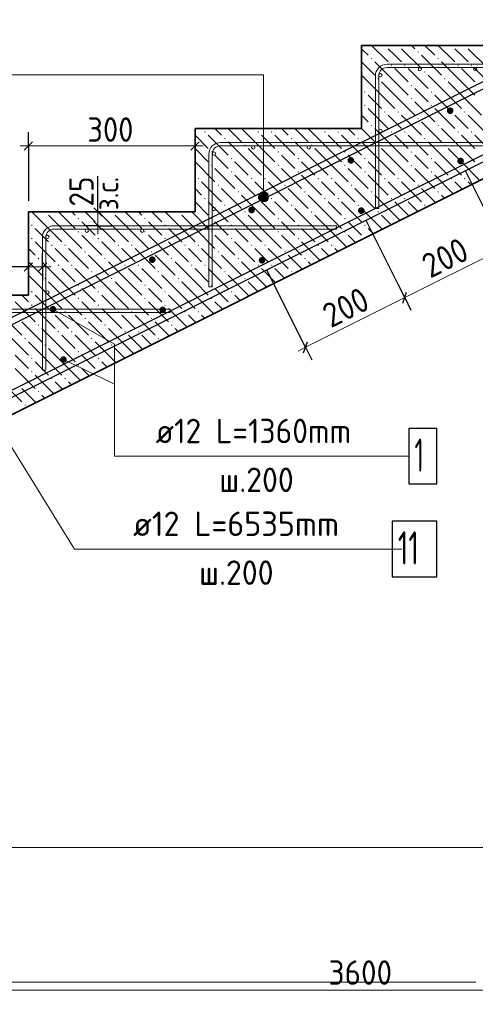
# Model space of a CAD drawing. Header units: millimetres. Extents: x 0 to 21000, y -5 to 14850.
# Tile 10 of 24: x 9446 to 11498, y 7050 to 11484. Entities that reach past the tile are written whole.
import ezdxf

# ---------------------------------------------------------------- set-up
doc = ezdxf.new("R2010")
doc.units = ezdxf.units.MM
for name, color, linetype, lineweight in [('Standard', 7, 'Continuous', 25), ('Армирование стержнями_ общее', 7, 'Continuous', 25), ('Обрамление проемов стержнями', 7, 'Continuous', 25), ('Позиционная метка линия выноска', 7, 'Continuous', 13), ('Размерная линия_ общее', 7, 'Continuous', 13), ('Фоновоя арматура Х1', 7, 'Continuous', 25)]:
    doc.layers.add(name, color=color, linetype=linetype, lineweight=lineweight)
doc.layers.add('ЖБ Лестница', color=7, linetype='Continuous', lineweight=25, true_color=0xe0e0ff)
doc.layers.add('Размерная выноска', color=7, linetype='Continuous')
doc.styles.add('ISOCPEUR', font='txt')

msp = doc.modelspace()

# ---------------------------------------------------------------- hatches: boundary and pattern name
at = {"layer": 'ЖБ Лестница', "linetype": 'Continuous', "lineweight": 18, "transparency": 33554687}
for points in [[(11086.9, 11368.5), (11093.4, 11368.5), (11090.1, 11365.2)], [(11146.9, 11368.5), (11153.4, 11368.5), (11150.1, 11365.2)], [(11386.9, 11368.5), (11393.4, 11368.5), (11390.1, 11365.2)], [(11446.9, 11368.5), (11453.4, 11368.5), (11450.1, 11365.2)], [(11026.9, 11308.5), (11030.1, 11311.7), (11033.4, 11308.5), (11030.1, 11305.2)], [(11236.9, 11338.5), (11240.1, 11341.7), (11243.4, 11338.5), (11240.1, 11335.2)], [(11326.9, 11308.5), (11330.1, 11311.7), (11333.4, 11308.5), (11330.1, 11305.2)], [(11116.9, 11278.5), (11120.1, 11281.7), (11123.4, 11278.5), (11120.1, 11275.2)], [(11176.9, 11278.5), (11180.1, 11281.7), (11183.4, 11278.5), (11180.1, 11275.2)], [(11416.9, 11278.5), (11420.1, 11281.7), (11423.4, 11278.5), (11420.1, 11275.2)], [(11476.9, 11278.5), (11480.1, 11281.7), (11483.4, 11278.5), (11480.1, 11275.2)], [(11056.9, 11218.5), (11060.1, 11221.7), (11063.4, 11218.5), (11060.1, 11215.2)], [(11266.9, 11248.5), (11270.1, 11251.7), (11273.4, 11248.5), (11270.1, 11245.2)], [(11356.9, 11218.5), (11360.1, 11221.7), (11363.4, 11218.5), (11360.1, 11215.2)], [(11206.9, 11188.5), (11210.1, 11191.7), (11213.4, 11188.5), (11210.1, 11185.2)], [(10996.9, 11158.5), (11000.1, 11161.7), (11003.4, 11158.5), (11000.1, 11155.2)], [(11206.9, 11128.5), (11210.1, 11131.7), (11213.4, 11128.5), (11210.1, 11125.2)], [(11296.9, 11158.5), (11300.1, 11161.7), (11303.4, 11158.5), (11300.1, 11155.2)], [(10996.9, 11098.5), (11000.1, 11101.7), (11003.4, 11098.5), (11000.1, 11095.2)], [(11296.9, 11098.5), (11300.1, 11101.7), (11303.4, 11098.5), (11300.1, 11095.2)], [(11086.9, 11068.5), (11090.1, 11071.7), (11093.4, 11068.5), (11090.1, 11065.2)], [(11146.9, 11068.5), (11150.1, 11071.7), (11153.4, 11068.5), (11150.1, 11065.2)], [(11236.9, 11038.5), (11240.1, 11041.7), (11243.4, 11038.5), (11240.1, 11035.2)], [(11386.9, 11068.5), (11390.1, 11071.7), (11393.4, 11068.5), (11390.1, 11065.2)], [(11446.9, 11068.5), (11450.1, 11071.7), (11453.4, 11068.5), (11450.1, 11065.2)], [(11026.9, 11008.5), (11030.1, 11011.7), (11033.4, 11008.5), (11030.1, 11005.2)], [(11326.9, 11008.5), (11330.1, 11011.7), (11333.4, 11008.5), (11330.1, 11005.2)], [(10276.9, 10978.5), (10280.1, 10981.7), (10283.4, 10978.5), (10280.1, 10975.2)], [(10516.9, 10978.5), (10520.1, 10981.7), (10523.4, 10978.5), (10520.1, 10975.2)], [(10576.9, 10978.5), (10580.1, 10981.7), (10583.4, 10978.5), (10580.1, 10975.2)], [(10816.9, 10978.5), (10820.1, 10981.7), (10823.4, 10978.5), (10820.1, 10975.2)], [(10876.9, 10978.5), (10880.1, 10981.7), (10883.4, 10978.5), (10880.1, 10975.2)], [(11116.9, 10978.5), (11120.1, 10981.7), (11123.4, 10978.5), (11120.1, 10975.2)], [(11176.9, 10978.5), (11180.1, 10981.7), (11183.4, 10978.5), (11180.1, 10975.2)], [(11416.9, 10978.5), (11420.1, 10981.7), (11423.4, 10978.5), (11420.1, 10975.2)], [(11476.9, 10978.5), (11480.1, 10981.7), (11483.4, 10978.5), (11480.1, 10975.2)], [(10366.9, 10948.5), (10370.1, 10951.7), (10373.4, 10948.5), (10370.1, 10945.2)], [(10456.9, 10918.5), (10460.1, 10921.7), (10463.4, 10918.5), (10460.1, 10915.2)], [(10666.9, 10948.5), (10670.1, 10951.7), (10673.4, 10948.5), (10670.1, 10945.2)], [(10756.9, 10918.5), (10760.1, 10921.7), (10763.4, 10918.5), (10760.1, 10915.2)], [(10966.9, 10948.5), (10970.1, 10951.7), (10973.4, 10948.5), (10970.1, 10945.2)], [(11056.9, 10918.5), (11060.1, 10921.7), (11063.4, 10918.5), (11060.1, 10915.2)], [(11266.9, 10948.5), (11270.1, 10951.7), (11273.4, 10948.5), (11270.1, 10945.2)], [(11356.9, 10918.5), (11360.1, 10921.7), (11363.4, 10918.5), (11360.1, 10915.2)], [(10306.9, 10888.5), (10310.1, 10891.7), (10313.4, 10888.5), (10310.1, 10885.2)], [(10606.9, 10888.5), (10610.1, 10891.7), (10613.4, 10888.5), (10610.1, 10885.2)], [(10906.9, 10888.5), (10910.1, 10891.7), (10913.4, 10888.5), (10910.1, 10885.2)], [(11206.9, 10888.5), (11210.1, 10891.7), (11213.4, 10888.5), (11210.1, 10885.2)], [(10306.9, 10828.5), (10310.1, 10831.7), (10313.4, 10828.5), (10310.1, 10825.2)], [(10396.9, 10858.5), (10400.1, 10861.7), (10403.4, 10858.5), (10400.1, 10855.2)], [(10606.9, 10828.5), (10610.1, 10831.7), (10613.4, 10828.5), (10610.1, 10825.2)], [(10696.9, 10858.5), (10700.1, 10861.7), (10703.4, 10858.5), (10700.1, 10855.2)], [(10906.9, 10828.5), (10910.1, 10831.7), (10913.4, 10828.5), (10910.1, 10825.2)], [(10996.9, 10858.5), (11000.1, 10861.7), (11003.4, 10858.5), (11000.1, 10855.2)], [(11206.9, 10828.5), (11210.1, 10831.7), (11213.4, 10828.5), (11210.1, 10825.2)], [(11296.9, 10858.5), (11300.1, 10861.7), (11303.4, 10858.5), (11300.1, 10855.2)], [(10396.9, 10798.5), (10400.1, 10801.7), (10403.4, 10798.5), (10400.1, 10795.2)], [(10696.9, 10798.5), (10700.1, 10801.7), (10703.4, 10798.5), (10700.1, 10795.2)], [(10996.9, 10798.5), (11000.1, 10801.7), (11003.4, 10798.5), (11000.1, 10795.2)], [(11296.9, 10798.5), (11300.1, 10801.7), (11303.4, 10798.5), (11300.1, 10795.2)], [(10246.9, 10768.5), (10250.1, 10771.7), (10253.4, 10768.5), (10250.1, 10765.2)], [(10336.9, 10738.5), (10340.1, 10741.7), (10343.4, 10738.5), (10340.1, 10735.2)], [(10486.9, 10768.5), (10490.1, 10771.7), (10493.4, 10768.5), (10490.1, 10765.2)], [(10546.9, 10768.5), (10550.1, 10771.7), (10553.4, 10768.5), (10550.1, 10765.2)], [(10636.9, 10738.5), (10640.1, 10741.7), (10643.4, 10738.5), (10640.1, 10735.2)], [(10786.9, 10768.5), (10790.1, 10771.7), (10793.4, 10768.5), (10790.1, 10765.2)], [(10846.9, 10768.5), (10850.1, 10771.7), (10853.4, 10768.5), (10850.1, 10765.2)], [(10936.9, 10738.5), (10940.1, 10741.7), (10943.4, 10738.5), (10940.1, 10735.2)], [(11086.9, 10768.5), (11090.1, 10771.7), (11093.4, 10768.5), (11090.1, 10765.2)], [(11146.9, 10768.5), (11150.1, 10771.7), (11153.4, 10768.5), (11150.1, 10765.2)], [(11236.9, 10738.5), (11240.1, 10741.7), (11243.4, 10738.5), (11240.1, 10735.2)], [(11386.9, 10768.5), (11390.1, 10771.7), (11393.4, 10768.5), (11390.1, 10765.2)], [(11446.9, 10768.5), (11450.1, 10771.7), (11453.4, 10768.5), (11450.1, 10765.2)], [(10426.9, 10708.5), (10430.1, 10711.7), (10433.4, 10708.5), (10430.1, 10705.2)], [(10726.9, 10708.5), (10730.1, 10711.7), (10733.4, 10708.5), (10730.1, 10705.2)], [(11026.9, 10708.5), (11030.1, 10711.7), (11033.4, 10708.5), (11030.1, 10705.2)], [(11326.9, 10708.5), (11330.1, 10711.7), (11333.4, 10708.5), (11330.1, 10705.2)], [(10276.9, 10678.5), (10280.1, 10681.7), (10283.4, 10678.5), (10280.1, 10675.2)], [(10366.9, 10648.5), (10370.1, 10651.7), (10373.4, 10648.5), (10370.1, 10645.2)], [(10516.9, 10678.5), (10520.1, 10681.7), (10523.4, 10678.5), (10520.1, 10675.2)], [(10576.9, 10678.5), (10580.1, 10681.7), (10583.4, 10678.5), (10580.1, 10675.2)], [(10666.9, 10648.5), (10670.1, 10651.7), (10673.4, 10648.5), (10670.1, 10645.2)], [(10816.9, 10678.5), (10820.1, 10681.7), (10823.4, 10678.5), (10820.1, 10675.2)], [(10876.9, 10678.5), (10880.1, 10681.7), (10883.4, 10678.5), (10880.1, 10675.2)], [(10966.9, 10648.5), (10970.1, 10651.7), (10973.4, 10648.5), (10970.1, 10645.2)], [(11116.9, 10678.5), (11120.1, 10681.7), (11123.4, 10678.5), (11120.1, 10675.2)], [(11176.9, 10678.5), (11180.1, 10681.7), (11183.4, 10678.5), (11180.1, 10675.2)], [(11266.9, 10648.5), (11270.1, 10651.7), (11273.4, 10648.5), (11270.1, 10645.2)], [(9556.9, 10618.5), (9563.4, 10618.5), (9560.1, 10615.2)], [(9856.9, 10618.5), (9863.4, 10618.5), (9860.1, 10615.2)], [(10156.9, 10618.5), (10163.4, 10618.5), (10160.1, 10615.2)], [(10456.9, 10618.5), (10460.1, 10621.7), (10463.4, 10618.5), (10460.1, 10615.2)], [(10756.9, 10618.5), (10760.1, 10621.7), (10763.4, 10618.5), (10760.1, 10615.2)], [(11056.9, 10618.5), (11060.1, 10621.7), (11063.4, 10618.5), (11060.1, 10615.2)], [(9496.9, 10558.5), (9500.1, 10561.7), (9503.4, 10558.5), (9500.1, 10555.2)], [(9706.9, 10588.5), (9710.1, 10591.7), (9713.4, 10588.5), (9710.1, 10585.2)], [(9796.9, 10558.5), (9800.1, 10561.7), (9803.4, 10558.5), (9800.1, 10555.2)], [(10006.9, 10588.5), (10010.1, 10591.7), (10013.4, 10588.5), (10010.1, 10585.2)], [(10096.9, 10558.5), (10100.1, 10561.7), (10103.4, 10558.5), (10100.1, 10555.2)], [(10306.9, 10588.5), (10310.1, 10591.7), (10313.4, 10588.5), (10310.1, 10585.2)], [(10396.9, 10558.5), (10400.1, 10561.7), (10403.4, 10558.5), (10400.1, 10555.2)], [(10606.9, 10588.5), (10610.1, 10591.7), (10613.4, 10588.5), (10610.1, 10585.2)], [(10696.9, 10558.5), (10700.1, 10561.7), (10703.4, 10558.5), (10700.1, 10555.2)], [(10906.9, 10588.5), (10910.1, 10591.7), (10913.4, 10588.5), (10910.1, 10585.2)], [(10996.9, 10558.5), (11000.1, 10561.7), (11003.4, 10558.5), (11000.1, 10555.2)], [(9706.9, 10528.5), (9710.1, 10531.7), (9713.4, 10528.5), (9710.1, 10525.2)], [(10006.9, 10528.5), (10010.1, 10531.7), (10013.4, 10528.5), (10010.1, 10525.2)], [(10306.9, 10528.5), (10310.1, 10531.7), (10313.4, 10528.5), (10310.1, 10525.2)], [(10606.9, 10528.5), (10610.1, 10531.7), (10613.4, 10528.5), (10610.1, 10525.2)], [(10906.9, 10528.5), (10910.1, 10531.7), (10913.4, 10528.5), (10910.1, 10525.2)], [(9496.9, 10498.5), (9500.1, 10501.7), (9503.4, 10498.5), (9500.1, 10495.2)], [(9586.9, 10468.5), (9590.1, 10471.7), (9593.4, 10468.5), (9590.1, 10465.2)], [(9646.9, 10468.5), (9650.1, 10471.7), (9653.4, 10468.5), (9650.1, 10465.2)], [(9796.9, 10498.5), (9800.1, 10501.7), (9803.4, 10498.5), (9800.1, 10495.2)], [(9886.9, 10468.5), (9890.1, 10471.7), (9893.4, 10468.5), (9890.1, 10465.2)], [(9946.9, 10468.5), (9950.1, 10471.7), (9953.4, 10468.5), (9950.1, 10465.2)], [(10096.9, 10498.5), (10100.1, 10501.7), (10103.4, 10498.5), (10100.1, 10495.2)], [(10186.9, 10468.5), (10190.1, 10471.7), (10193.4, 10468.5), (10190.1, 10465.2)], [(10246.9, 10468.5), (10250.1, 10471.7), (10253.4, 10468.5), (10250.1, 10465.2)], [(10396.9, 10498.5), (10400.1, 10501.7), (10403.4, 10498.5), (10400.1, 10495.2)], [(10486.9, 10468.5), (10490.1, 10471.7), (10493.4, 10468.5), (10490.1, 10465.2)], [(10546.9, 10468.5), (10550.1, 10471.7), (10553.4, 10468.5), (10550.1, 10465.2)], [(10696.9, 10498.5), (10700.1, 10501.7), (10703.4, 10498.5), (10700.1, 10495.2)], [(10786.9, 10468.5), (10790.1, 10471.7), (10793.4, 10468.5), (10790.1, 10465.2)], [(10846.9, 10468.5), (10850.1, 10471.7), (10853.4, 10468.5), (10850.1, 10465.2)], [(10998.6, 10500.2), (11000.1, 10501.7), (11000.6, 10501.2)], [(9736.9, 10438.5), (9740.1, 10441.7), (9743.4, 10438.5), (9740.1, 10435.2)], [(10036.9, 10438.5), (10040.1, 10441.7), (10043.4, 10438.5), (10040.1, 10435.2)], [(10336.9, 10438.5), (10340.1, 10441.7), (10343.4, 10438.5), (10340.1, 10435.2)], [(10636.9, 10438.5), (10640.1, 10441.7), (10643.4, 10438.5), (10640.1, 10435.2)], [(9526.9, 10408.5), (9530.1, 10411.7), (9533.4, 10408.5), (9530.1, 10405.2)], [(9616.9, 10378.5), (9620.1, 10381.7), (9623.4, 10378.5), (9620.1, 10375.2)], [(9676.9, 10378.5), (9680.1, 10381.7), (9683.4, 10378.5), (9680.1, 10375.2)], [(9826.9, 10408.5), (9830.1, 10411.7), (9833.4, 10408.5), (9830.1, 10405.2)], [(9916.9, 10378.5), (9920.1, 10381.7), (9923.4, 10378.5), (9920.1, 10375.2)], [(9976.9, 10378.5), (9980.1, 10381.7), (9983.4, 10378.5), (9980.1, 10375.2)], [(10126.9, 10408.5), (10130.1, 10411.7), (10133.4, 10408.5), (10130.1, 10405.2)], [(10216.9, 10378.5), (10220.1, 10381.7), (10223.4, 10378.5), (10220.1, 10375.2)], [(10276.9, 10378.5), (10280.1, 10381.7), (10283.4, 10378.5), (10280.1, 10375.2)], [(10426.9, 10408.5), (10430.1, 10411.7), (10433.4, 10408.5), (10430.1, 10405.2)], [(10516.9, 10378.5), (10520.1, 10381.7), (10523.4, 10378.5), (10520.1, 10375.2)], [(10576.9, 10378.5), (10580.1, 10381.7), (10583.4, 10378.5), (10580.1, 10375.2)], [(10726.9, 10408.5), (10730.1, 10411.7), (10733.4, 10408.5), (10730.1, 10405.2)], [(9766.9, 10348.5), (9770.1, 10351.7), (9773.4, 10348.5), (9770.1, 10345.2)], [(10066.9, 10348.5), (10070.1, 10351.7), (10073.4, 10348.5), (10070.1, 10345.2)], [(10366.9, 10348.5), (10370.1, 10351.7), (10373.4, 10348.5), (10370.1, 10345.2)], [(10666.9, 10348.5), (10670.1, 10351.7), (10673.4, 10348.5), (10670.1, 10345.2)], [(9556.9, 10318.5), (9560.1, 10321.7), (9563.4, 10318.5), (9560.1, 10315.2)], [(9706.9, 10288.5), (9710.1, 10291.7), (9713.4, 10288.5), (9710.1, 10285.2)], [(9856.9, 10318.5), (9860.1, 10321.7), (9863.4, 10318.5), (9860.1, 10315.2)], [(10006.9, 10288.5), (10010.1, 10291.7), (10013.4, 10288.5), (10010.1, 10285.2)], [(10156.9, 10318.5), (10160.1, 10321.7), (10163.4, 10318.5), (10160.1, 10315.2)], [(10306.9, 10288.5), (10310.1, 10291.7), (10313.4, 10288.5), (10310.1, 10285.2)], [(10456.9, 10318.5), (10460.1, 10321.7), (10463.4, 10318.5), (10460.1, 10315.2)], [(9496.9, 10258.5), (9500.1, 10261.7), (9503.4, 10258.5), (9500.1, 10255.2)], [(9796.9, 10258.5), (9800.1, 10261.7), (9803.4, 10258.5), (9800.1, 10255.2)], [(10096.9, 10258.5), (10100.1, 10261.7), (10103.4, 10258.5), (10100.1, 10255.2)], [(10396.9, 10258.5), (10400.1, 10261.7), (10403.4, 10258.5), (10400.1, 10255.2)], [(9496.9, 10198.5), (9500.1, 10201.7), (9503.4, 10198.5), (9500.1, 10195.2)], [(9706.9, 10228.5), (9710.1, 10231.7), (9713.4, 10228.5), (9710.1, 10225.2)], [(9796.9, 10198.5), (9800.1, 10201.7), (9803.4, 10198.5), (9800.1, 10195.2)], [(10006.9, 10228.5), (10010.1, 10231.7), (10013.4, 10228.5), (10010.1, 10225.2)], [(10096.9, 10198.5), (10100.1, 10201.7), (10103.4, 10198.5), (10100.1, 10195.2)], [(10306.9, 10228.5), (10310.1, 10231.7), (10313.4, 10228.5), (10310.1, 10225.2)], [(10398.6, 10200.2), (10400.1, 10201.7), (10400.6, 10201.2)], [(9586.9, 10168.5), (9590.1, 10171.7), (9593.4, 10168.5), (9590.1, 10165.2)], [(9646.9, 10168.5), (9650.1, 10171.7), (9653.4, 10168.5), (9650.1, 10165.2)], [(9886.9, 10168.5), (9890.1, 10171.7), (9893.4, 10168.5), (9890.1, 10165.2)], [(9946.9, 10168.5), (9950.1, 10171.7), (9953.4, 10168.5), (9950.1, 10165.2)], [(10186.9, 10168.5), (10190.1, 10171.7), (10193.4, 10168.5), (10190.1, 10165.2)], [(10246.9, 10168.5), (10250.1, 10171.7), (10253.4, 10168.5), (10250.1, 10165.2)], [(9526.9, 10108.5), (9530.1, 10111.7), (9533.4, 10108.5), (9530.1, 10105.2)], [(9736.9, 10138.5), (9740.1, 10141.7), (9743.4, 10138.5), (9740.1, 10135.2)], [(9826.9, 10108.5), (9830.1, 10111.7), (9833.4, 10108.5), (9830.1, 10105.2)], [(10036.9, 10138.5), (10040.1, 10141.7), (10043.4, 10138.5), (10040.1, 10135.2)], [(10126.9, 10108.5), (10130.1, 10111.7), (10133.4, 10108.5), (10130.1, 10105.2)], [(9616.9, 10078.5), (9620.1, 10081.7), (9623.4, 10078.5), (9620.1, 10075.2)], [(9676.9, 10078.5), (9680.1, 10081.7), (9683.4, 10078.5), (9680.1, 10075.2)], [(9916.9, 10078.5), (9920.1, 10081.7), (9923.4, 10078.5), (9920.1, 10075.2)], [(9976.9, 10078.5), (9980.1, 10081.7), (9983.4, 10078.5), (9980.1, 10075.2)], [(9466.9, 10048.5), (9470.1, 10051.7), (9473.4, 10048.5), (9470.1, 10045.2)], [(9556.9, 10018.5), (9560.1, 10021.7), (9563.4, 10018.5), (9560.1, 10015.2)], [(9766.9, 10048.5), (9770.1, 10051.7), (9773.4, 10048.5), (9770.1, 10045.2)], [(9856.9, 10018.5), (9860.1, 10021.7), (9863.4, 10018.5), (9860.1, 10015.2)], [(10066.9, 10048.5), (10070.1, 10051.7), (10073.4, 10048.5), (10070.1, 10045.2)], [(9706.9, 9988.5), (9710.1, 9991.7), (9713.4, 9988.5), (9710.1, 9985.2)], [(9496.9, 9958.5), (9500.1, 9961.7), (9503.4, 9958.5), (9500.1, 9955.2)], [(9796.9, 9958.5), (9800.1, 9961.7), (9803.4, 9958.5), (9800.1, 9955.2)], [(9496.9, 9898.5), (9500.1, 9901.7), (9503.4, 9898.5), (9500.1, 9895.2)], [(9706.9, 9928.5), (9710.1, 9931.7), (9713.4, 9928.5), (9710.1, 9925.2)], [(9798.6, 9900.2), (9800.1, 9901.7), (9800.6, 9901.2)], [(9586.9, 9868.5), (9590.1, 9871.7), (9593.4, 9868.5), (9590.1, 9865.2)], [(9646.9, 9868.5), (9650.1, 9871.7), (9653.4, 9868.5), (9650.1, 9865.2)], [(9526.9, 9808.5), (9530.1, 9811.7), (9533.4, 9808.5), (9530.1, 9805.2)], [(9466.9, 9748.5), (9470.1, 9751.7), (9473.4, 9748.5), (9470.1, 9745.2)]]:
    msp.add_hatch(color=7, dxfattribs=at).paths.add_polyline_path(points, flags=16)
at = {"layer": 'Позиционная метка линия выноска', "linetype": 'Continuous', "lineweight": 13, "transparency": 33554687}
for points in [[(10563.3, 10697.5), (10524.6, 10697.5), (10521.5, 10686.2)], [(10563.3, 10697.5), (10521.5, 10686.2), (10566.5, 10686.2)], [(10555.2, 10705.6), (10532.7, 10705.6), (10524.6, 10697.5)], [(10555.2, 10705.6), (10524.6, 10697.5), (10563.3, 10697.5)], [(10532.7, 10705.6), (10555.2, 10705.6), (10544, 10708.7)], [(10566.5, 10686.2), (10521.5, 10686.2), (10524.6, 10675)], [(10566.5, 10686.2), (10524.6, 10675), (10563.3, 10675)], [(10563.3, 10675), (10524.6, 10675), (10532.7, 10666.9)], [(10563.3, 10675), (10532.7, 10666.9), (10555.2, 10666.9)], [(10555.2, 10666.9), (10532.7, 10666.9), (10544, 10663.7)]]:
    msp.add_hatch(color=7, dxfattribs=at).paths.add_polyline_path(points)
at = {"layer": 'Фоновоя арматура Х1', "linetype": 'Continuous', "lineweight": 35, "transparency": 33554687}
for points in [[(11399.3, 11074.1), (11398.2, 11079.8), (11394.9, 11084.7), (11390.1, 11088), (11384.3, 11089.1), (11378.6, 11088), (11373.7, 11084.7), (11370.5, 11079.8), (11369.3, 11074.1), (11370.5, 11068.4), (11373.7, 11063.5), (11378.6, 11060.2), (11384.3, 11059.1), (11390.1, 11060.2), (11394.9, 11063.5), (11398.2, 11068.4)], [(10952.1, 10850.5), (10951, 10856.2), (10947.7, 10861.1), (10942.9, 10864.4), (10937.1, 10865.5), (10931.4, 10864.4), (10926.5, 10861.1), (10923.3, 10856.2), (10922.1, 10850.5), (10923.3, 10844.8), (10926.5, 10839.9), (10931.4, 10836.6), (10937.1, 10835.5), (10942.9, 10836.6), (10947.7, 10839.9), (10951, 10844.8)], [(11446.3, 10847.6), (11445.2, 10853.4), (11442, 10858.2), (11437.1, 10861.5), (11431.4, 10862.6), (11425.6, 10861.5), (11420.7, 10858.2), (11417.5, 10853.4), (11416.3, 10847.6), (11417.5, 10841.9), (11420.7, 10837), (11425.6, 10833.8), (11431.4, 10832.6), (11437.1, 10833.8), (11442, 10837), (11445.2, 10841.9)], [(10504.9, 10626.9), (10503.8, 10632.6), (10500.5, 10637.5), (10495.6, 10640.7), (10489.9, 10641.9), (10484.2, 10640.7), (10479.3, 10637.5), (10476, 10632.6), (10474.9, 10626.9), (10476, 10621.1), (10479.3, 10616.3), (10484.2, 10613), (10489.9, 10611.9), (10495.6, 10613), (10500.5, 10616.3), (10503.8, 10621.1)], [(10999.1, 10624), (10998, 10629.7), (10994.7, 10634.6), (10989.9, 10637.9), (10984.1, 10639), (10978.4, 10637.9), (10973.5, 10634.6), (10970.3, 10629.7), (10969.1, 10624), (10970.3, 10618.3), (10973.5, 10613.4), (10978.4, 10610.1), (10984.1, 10609), (10989.9, 10610.1), (10994.7, 10613.4), (10998, 10618.3)], [(10057.7, 10403.3), (10056.6, 10409), (10053.3, 10413.9), (10048.4, 10417.1), (10042.7, 10418.3), (10037, 10417.1), (10032.1, 10413.9), (10028.8, 10409), (10027.7, 10403.3), (10028.8, 10397.5), (10032.1, 10392.7), (10037, 10389.4), (10042.7, 10388.3), (10048.4, 10389.4), (10053.3, 10392.7), (10056.6, 10397.5)], [(10551.9, 10400.4), (10550.8, 10406.1), (10547.5, 10411), (10542.7, 10414.3), (10536.9, 10415.4), (10531.2, 10414.3), (10526.3, 10411), (10523.1, 10406.1), (10521.9, 10400.4), (10523.1, 10394.7), (10526.3, 10389.8), (10531.2, 10386.5), (10536.9, 10385.4), (10542.7, 10386.5), (10547.5, 10389.8), (10550.8, 10394.7)], [(9610.5, 10179.7), (9609.3, 10185.4), (9606.1, 10190.3), (9601.2, 10193.5), (9595.5, 10194.7), (9589.7, 10193.5), (9584.9, 10190.3), (9581.6, 10185.4), (9580.5, 10179.7), (9581.6, 10173.9), (9584.9, 10169.1), (9589.7, 10165.8), (9595.5, 10164.7), (9601.2, 10165.8), (9606.1, 10169.1), (9609.3, 10173.9)], [(10104.7, 10176.8), (10103.6, 10182.5), (10100.3, 10187.4), (10095.4, 10190.6), (10089.7, 10191.8), (10084, 10190.6), (10079.1, 10187.4), (10075.9, 10182.5), (10074.7, 10176.8), (10075.9, 10171.1), (10079.1, 10166.2), (10084, 10162.9), (10089.7, 10161.8), (10095.4, 10162.9), (10100.3, 10166.2), (10103.6, 10171.1)], [(9657.5, 9953.2), (9656.4, 9958.9), (9653.1, 9963.8), (9648.2, 9967), (9642.5, 9968.2), (9636.8, 9967), (9631.9, 9963.8), (9628.6, 9958.9), (9627.5, 9953.2), (9628.6, 9947.4), (9631.9, 9942.6), (9636.8, 9939.3), (9642.5, 9938.2), (9648.2, 9939.3), (9653.1, 9942.6), (9656.4, 9947.4)]]:
    msp.add_hatch(color=7, dxfattribs=at).paths.add_polyline_path(points)

# ---------------------------------------------------------------- linework, layer by layer
at = {"layer": 'Standard', "color": 254, "linetype": 'Continuous', "lineweight": 13, "true_color": 0xc4c4ff, "transparency": 33554687}
msp.add_lwpolyline([(1634.2, 7756), (19583.4, 7756), (19583.4, 13847.8), (1634.2, 13847.8), (1634.2, 7756)], dxfattribs=at)
at = {"layer": 'Standard', "color": 7, "linetype": 'Continuous', "lineweight": 13, "transparency": 33554687}
msp.add_lwpolyline([(11500, 7150), (1820.4, 7150), (1820.4, -5)], dxfattribs=at)
at = {"layer": 'Армирование стержнями_ общее', "color": 7, "linetype": 'Continuous', "lineweight": 25, "transparency": 33554687}
for points in [[(15491.9, 13152.3), (5862.2, 8337.4), (5857.1, 8335.1), (5851.7, 8333.1), (5846.3, 8331.3), (5840.7, 8329.8), (5835.1, 8328.6), (5829.4, 8327.8), (5823.7, 8327.2), (5818.1, 8327), (4585.3, 8327), (4585.3, 8357), (5817.4, 8357), (5821.6, 8357.2), (5825.7, 8357.6), (5829.8, 8358.2), (5833.8, 8359), (5837.8, 8360.1), (5841.7, 8361.3), (5845.5, 8362.8), (5849.4, 8364.5), (15479, 13179.4)], [(2165.8, 8341.6), (6442.8, 8341.6), (6447, 8341.8), (6451.2, 8342.1), (6455.2, 8342.8), (6459.2, 8343.6), (6463.2, 8344.6), (6467.1, 8345.9), (6470.9, 8347.4), (6474.8, 8349.1), (16103.8, 13163.7)], [(16116.7, 13136.5), (6487.6, 8322), (6482.5, 8319.7), (6477.1, 8317.6), (6471.7, 8315.9), (6466.1, 8314.4), (6460.5, 8313.2), (6454.8, 8312.4), (6449.1, 8311.8), (6443.5, 8311.6), (2165.8, 8311.6), (2165.8, 8341.6)], [(11123.7, 8975.1), (11323.7, 8975.1), (11323.7, 9225.1), (11123.7, 9225.1), (11123.7, 8975.1)]]:
    msp.add_lwpolyline(points, dxfattribs=at)
at = {"layer": 'ЖБ Лестница', "color": 7, "linetype": 'Continuous', "lineweight": 35, "transparency": 33554687}
for p, q in [((6485.1, 8243.5), (15485.1, 12743.5)), ((10985.1, 11368.5), (10985.1, 10993.5)), ((11735.1, 11368.5), (10985.1, 11368.5)), ((10235.1, 10993.5), (10235.1, 10618.5)), ((10985.1, 10993.5), (10235.1, 10993.5)), ((9485.1, 10618.5), (9485.1, 10243.5)), ((10235.1, 10618.5), (9485.1, 10618.5)), ((9485.1, 10243.5), (8735.1, 10243.5))]:
    msp.add_line(p, q, dxfattribs=at)
at = {"layer": 'ЖБ Лестница', "color": 9, "linetype": 'Continuous', "lineweight": 18, "true_color": 0xc7c7c7, "transparency": 33554687}
for p, q in [((10985.1, 11353.5), (11015.1, 11323.5)), ((11030.1, 11368.5), (11105.1, 11293.5)), ((11135.1, 11323.5), (11105.1, 11353.5)), ((11165.1, 11353.5), (11255.1, 11263.5)), ((11210.1, 11368.5), (11225.1, 11353.5)), ((11270.1, 11368.5), (11315.1, 11323.5)), ((11330.1, 11368.5), (11405.1, 11293.5)), ((11435.1, 11323.5), (11405.1, 11353.5)), ((11465.1, 11353.5), (11555.1, 11263.5)), ((11165.1, 11293.5), (11135.1, 11323.5)), ((11255.1, 11323.5), (11345.1, 11233.5)), ((11465.1, 11293.5), (11435.1, 11323.5)), ((10985.1, 11293.5), (11045.1, 11233.5)), ((11135.1, 11203.5), (11045.1, 11293.5)), ((11135.1, 11263.5), (11195.1, 11203.5)), ((11195.1, 11263.5), (11285.1, 11173.5)), ((11435.1, 11203.5), (11345.1, 11293.5)), ((11435.1, 11263.5), (11495.1, 11203.5)), ((11495.1, 11263.5), (11585.1, 11173.5)), ((11075.1, 11143.5), (10985.1, 11233.5)), ((11375.1, 11143.5), (11285.1, 11233.5)), ((11075.1, 11203.5), (11135.1, 11143.5)), ((11135.1, 11203.5), (11195.1, 11143.5)), ((11375.1, 11203.5), (11435.1, 11143.5)), ((11435.1, 11203.5), (11495.1, 11143.5)), ((10985.1, 11173.5), (10985.1, 11173.5)), ((11015.1, 11143.5), (11075.1, 11083.5)), ((11075.1, 11143.5), (11135.1, 11083.5)), ((11135.1, 11143.5), (11225.1, 11053.5)), ((11255.1, 11143.5), (11225.1, 11173.5)), ((11285.1, 11113.5), (11255.1, 11143.5)), ((11315.1, 11143.5), (11375.1, 11083.5)), ((11375.1, 11143.5), (11435.1, 11083.5)), ((11435.1, 11143.5), (11525.1, 11053.5)), ((10985.1, 11113.5), (10985.1, 11113.5)), ((11225.1, 11113.5), (11315.1, 11023.5)), ((10985.1, 11053.5), (11015.1, 11023.5)), ((11015.1, 11083.5), (11105.1, 10993.5)), ((11135.1, 11023.5), (11105.1, 11053.5)), ((11165.1, 11053.5), (11255.1, 10963.5)), ((11315.1, 11083.5), (11405.1, 10993.5)), ((11435.1, 11023.5), (11405.1, 11053.5)), ((11465.1, 11053.5), (11555.1, 10963.5)), ((11165.1, 10993.5), (11135.1, 11023.5)), ((11255.1, 11023.5), (11345.1, 10933.5)), ((11465.1, 10993.5), (11435.1, 11023.5)), ((10235.1, 10963.5), (10295.1, 10903.5)), ((10265.1, 10993.5), (10265.1, 10993.5)), ((10295.1, 10963.5), (10385.1, 10873.5)), ((10325.1, 10993.5), (10355.1, 10963.5)), ((10385.1, 10993.5), (10445.1, 10933.5)), ((10535.1, 10903.5), (10445.1, 10993.5)), ((10505.1, 10993.5), (10505.1, 10993.5)), ((10535.1, 10963.5), (10595.1, 10903.5)), ((10565.1, 10993.5), (10565.1, 10993.5)), ((10595.1, 10963.5), (10685.1, 10873.5)), ((10625.1, 10993.5), (10655.1, 10963.5)), ((10685.1, 10993.5), (10745.1, 10933.5)), ((10835.1, 10903.5), (10745.1, 10993.5)), ((10805.1, 10993.5), (10805.1, 10993.5)), ((10835.1, 10963.5), (10895.1, 10903.5)), ((10865.1, 10993.5), (10865.1, 10993.5)), ((10895.1, 10963.5), (10985.1, 10873.5)), ((10925.1, 10993.5), (10955.1, 10963.5)), ((10985.1, 10993.5), (11045.1, 10933.5)), ((11135.1, 10903.5), (11045.1, 10993.5)), ((11135.1, 10963.5), (11195.1, 10903.5)), ((11195.1, 10963.5), (11285.1, 10873.5)), ((11435.1, 10903.5), (11345.1, 10993.5)), ((11435.1, 10963.5), (11495.1, 10903.5)), ((11495.1, 10963.5), (11585.1, 10873.5)), ((10475.1, 10843.5), (10385.1, 10933.5)), ((10775.1, 10843.5), (10685.1, 10933.5)), ((11075.1, 10843.5), (10985.1, 10933.5)), ((11375.1, 10843.5), (11285.1, 10933.5)), ((10235.1, 10903.5), (10235.1, 10903.5)), ((10235.1, 10903.5), (10295.1, 10843.5)), ((10355.1, 10843.5), (10325.1, 10873.5)), ((10475.1, 10903.5), (10535.1, 10843.5)), ((10535.1, 10903.5), (10595.1, 10843.5)), ((10655.1, 10843.5), (10625.1, 10873.5)), ((10775.1, 10903.5), (10835.1, 10843.5)), ((10835.1, 10903.5), (10895.1, 10843.5)), ((10955.1, 10843.5), (10925.1, 10873.5)), ((11075.1, 10903.5), (11135.1, 10843.5)), ((11135.1, 10903.5), (11195.1, 10843.5)), ((11255.1, 10843.5), (11225.1, 10873.5)), ((11375.1, 10903.5), (11435.1, 10843.5)), ((11435.1, 10903.5), (11495.1, 10843.5)), ((10235.1, 10843.5), (10325.1, 10753.5)), ((10235.1, 10843.5), (10235.1, 10843.5)), ((10385.1, 10813.5), (10355.1, 10843.5)), ((10415.1, 10843.5), (10475.1, 10783.5)), ((10475.1, 10843.5), (10535.1, 10783.5)), ((10535.1, 10843.5), (10625.1, 10753.5)), ((10685.1, 10813.5), (10655.1, 10843.5)), ((10715.1, 10843.5), (10775.1, 10783.5)), ((10775.1, 10843.5), (10835.1, 10783.5)), ((10835.1, 10843.5), (10925.1, 10753.5)), ((10985.1, 10813.5), (10955.1, 10843.5)), ((11015.1, 10843.5), (11075.1, 10783.5)), ((11075.1, 10843.5), (11135.1, 10783.5)), ((11135.1, 10843.5), (11225.1, 10753.5)), ((11285.1, 10813.5), (11255.1, 10843.5)), ((11315.1, 10843.5), (11375.1, 10783.5)), ((11375.1, 10843.5), (11435.1, 10783.5)), ((11435.1, 10843.5), (11518.5, 10760.1)), ((10235.1, 10783.5), (10235.1, 10783.5)), ((10325.1, 10813.5), (10415.1, 10723.5)), ((10415.1, 10783.5), (10505.1, 10693.5)), ((10625.1, 10813.5), (10715.1, 10723.5)), ((10715.1, 10783.5), (10805.1, 10693.5)), ((10925.1, 10813.5), (11015.1, 10723.5)), ((11015.1, 10783.5), (11105.1, 10693.5)), ((11225.1, 10813.5), (11315.1, 10723.5)), ((11315.1, 10783.5), (11398.5, 10700.1)), ((10265.1, 10753.5), (10355.1, 10663.5)), ((10535.1, 10723.5), (10505.1, 10753.5)), ((10565.1, 10753.5), (10655.1, 10663.5)), ((10835.1, 10723.5), (10805.1, 10753.5)), ((10865.1, 10753.5), (10955.1, 10663.5)), ((11135.1, 10723.5), (11105.1, 10753.5)), ((11165.1, 10753.5), (11255.1, 10663.5)), ((11435.1, 10723.5), (11405.1, 10753.5)), ((11465.1, 10753.5), (11478.5, 10740.1)), ((10265.1, 10693.5), (10235.1, 10723.5)), ((10235.1, 10723.5), (10235.1, 10723.5)), ((10355.1, 10723.5), (10445.1, 10633.5)), ((10535.1, 10603.5), (10445.1, 10693.5)), ((10565.1, 10693.5), (10535.1, 10723.5)), ((10655.1, 10723.5), (10745.1, 10633.5)), ((10835.1, 10603.5), (10745.1, 10693.5)), ((10865.1, 10693.5), (10835.1, 10723.5)), ((10955.1, 10723.5), (11045.1, 10633.5)), ((11135.1, 10603.5), (11045.1, 10693.5)), ((11165.1, 10693.5), (11135.1, 10723.5)), ((11255.1, 10723.5), (11318.5, 10660.1)), ((11358.5, 10680.1), (11345.1, 10693.5)), ((11438.5, 10720.1), (11435.1, 10723.5)), ((10235.1, 10663.5), (10295.1, 10603.5)), ((10295.1, 10663.5), (10385.1, 10573.5)), ((10535.1, 10663.5), (10595.1, 10603.5)), ((10595.1, 10663.5), (10685.1, 10573.5)), ((10835.1, 10663.5), (10895.1, 10603.5)), ((10895.1, 10663.5), (10985.1, 10573.5)), ((11135.1, 10663.5), (11195.1, 10603.5)), ((11195.1, 10663.5), (11238.5, 10620.1)), ((9575.1, 10543.5), (9500.1, 10618.5)), ((9575.1, 10603.5), (9635.1, 10543.5)), ((9635.1, 10603.5), (9620.1, 10618.5)), ((9635.1, 10603.5), (9695.1, 10543.5)), ((9680.1, 10618.5), (9695.1, 10603.5)), ((9740.1, 10618.5), (9785.1, 10573.5)), ((9875.1, 10543.5), (9800.1, 10618.5)), ((9875.1, 10603.5), (9935.1, 10543.5)), ((9935.1, 10603.5), (9920.1, 10618.5)), ((9935.1, 10603.5), (9995.1, 10543.5)), ((9980.1, 10618.5), (9995.1, 10603.5)), ((10040.1, 10618.5), (10085.1, 10573.5)), ((10175.1, 10543.5), (10100.1, 10618.5)), ((10175.1, 10603.5), (10235.1, 10543.5)), ((10235.1, 10603.5), (10220.1, 10618.5)), ((10235.1, 10603.5), (10295.1, 10543.5)), ((10475.1, 10543.5), (10385.1, 10633.5)), ((10475.1, 10603.5), (10535.1, 10543.5)), ((10535.1, 10603.5), (10595.1, 10543.5)), ((10775.1, 10543.5), (10685.1, 10633.5)), ((10775.1, 10603.5), (10835.1, 10543.5)), ((10835.1, 10603.5), (10895.1, 10543.5)), ((11075.1, 10543.5), (10985.1, 10633.5)), ((11075.1, 10603.5), (11118.5, 10560.1)), ((11135.1, 10603.5), (11158.5, 10580.1)), ((9485.1, 10573.5), (9485.1, 10573.5)), ((9755.1, 10543.5), (9725.1, 10573.5)), ((10055.1, 10543.5), (10025.1, 10573.5)), ((10355.1, 10543.5), (10325.1, 10573.5)), ((10655.1, 10543.5), (10625.1, 10573.5)), ((10955.1, 10543.5), (10925.1, 10573.5)), ((9485.1, 10513.5), (9485.1, 10513.5)), ((9515.1, 10543.5), (9575.1, 10483.5)), ((9575.1, 10543.5), (9635.1, 10483.5)), ((9635.1, 10543.5), (9725.1, 10453.5)), ((9725.1, 10513.5), (9815.1, 10423.5)), ((9785.1, 10513.5), (9755.1, 10543.5)), ((9815.1, 10543.5), (9875.1, 10483.5)), ((9875.1, 10543.5), (9935.1, 10483.5)), ((9935.1, 10543.5), (10025.1, 10453.5)), ((10025.1, 10513.5), (10115.1, 10423.5)), ((10085.1, 10513.5), (10055.1, 10543.5)), ((10115.1, 10543.5), (10175.1, 10483.5)), ((10175.1, 10543.5), (10235.1, 10483.5)), ((10235.1, 10543.5), (10325.1, 10453.5)), ((10325.1, 10513.5), (10415.1, 10423.5)), ((10385.1, 10513.5), (10355.1, 10543.5)), ((10415.1, 10543.5), (10475.1, 10483.5)), ((10475.1, 10543.5), (10535.1, 10483.5)), ((10535.1, 10543.5), (10625.1, 10453.5)), ((10625.1, 10513.5), (10715.1, 10423.5)), ((10685.1, 10513.5), (10655.1, 10543.5)), ((10715.1, 10543.5), (10775.1, 10483.5)), ((10775.1, 10543.5), (10835.1, 10483.5)), ((10835.1, 10543.5), (10918.5, 10460.1)), ((10925.1, 10513.5), (10958.5, 10480.1)), ((10985.1, 10513.5), (10955.1, 10543.5)), ((11015.1, 10543.5), (11038.5, 10520.1)), ((11075.1, 10543.5), (11078.5, 10540.1)), ((9515.1, 10483.5), (9605.1, 10393.5)), ((9815.1, 10483.5), (9905.1, 10393.5)), ((10115.1, 10483.5), (10205.1, 10393.5)), ((10415.1, 10483.5), (10505.1, 10393.5)), ((10715.1, 10483.5), (10798.5, 10400.1)), ((9485.1, 10453.5), (9515.1, 10423.5)), ((9635.1, 10423.5), (9605.1, 10453.5)), ((9665.1, 10393.5), (9635.1, 10423.5)), ((9665.1, 10453.5), (9755.1, 10363.5)), ((9755.1, 10423.5), (9845.1, 10333.5)), ((9935.1, 10423.5), (9905.1, 10453.5)), ((9965.1, 10393.5), (9935.1, 10423.5)), ((9965.1, 10453.5), (10055.1, 10363.5)), ((10055.1, 10423.5), (10145.1, 10333.5)), ((10235.1, 10423.5), (10205.1, 10453.5)), ((10265.1, 10393.5), (10235.1, 10423.5)), ((10265.1, 10453.5), (10355.1, 10363.5)), ((10355.1, 10423.5), (10445.1, 10333.5)), ((10535.1, 10423.5), (10505.1, 10453.5)), ((10565.1, 10393.5), (10535.1, 10423.5)), ((10565.1, 10453.5), (10655.1, 10363.5)), ((10655.1, 10423.5), (10718.5, 10360.1)), ((10835.1, 10423.5), (10805.1, 10453.5)), ((10838.5, 10420.1), (10835.1, 10423.5)), ((10865.1, 10453.5), (10878.5, 10440.1)), ((9485.1, 10393.5), (9545.1, 10333.5)), ((9635.1, 10303.5), (9545.1, 10393.5)), ((9935.1, 10303.5), (9845.1, 10393.5)), ((10235.1, 10303.5), (10145.1, 10393.5)), ((10535.1, 10303.5), (10445.1, 10393.5)), ((10758.5, 10380.1), (10745.1, 10393.5)), ((9575.1, 10243.5), (9485.1, 10333.5)), ((9635.1, 10363.5), (9695.1, 10303.5)), ((9695.1, 10363.5), (9785.1, 10273.5)), ((9875.1, 10243.5), (9785.1, 10333.5)), ((9935.1, 10363.5), (9995.1, 10303.5)), ((9995.1, 10363.5), (10085.1, 10273.5)), ((10175.1, 10243.5), (10085.1, 10333.5)), ((10235.1, 10363.5), (10295.1, 10303.5)), ((10295.1, 10363.5), (10385.1, 10273.5)), ((10475.1, 10243.5), (10385.1, 10333.5)), ((10535.1, 10363.5), (10595.1, 10303.5)), ((10595.1, 10363.5), (10638.5, 10320.1)), ((9575.1, 10303.5), (9635.1, 10243.5)), ((9635.1, 10303.5), (9695.1, 10243.5)), ((9875.1, 10303.5), (9935.1, 10243.5)), ((9935.1, 10303.5), (9995.1, 10243.5)), ((10175.1, 10303.5), (10235.1, 10243.5)), ((10235.1, 10303.5), (10295.1, 10243.5)), ((10475.1, 10303.5), (10518.5, 10260.1)), ((10535.1, 10303.5), (10558.5, 10280.1)), ((9455.1, 10243.5), (9455.1, 10243.5)), ((9485.1, 10213.5), (9455.1, 10243.5)), ((9485.1, 10273.5), (9485.1, 10273.5)), ((9515.1, 10243.5), (9575.1, 10183.5)), ((9575.1, 10243.5), (9635.1, 10183.5)), ((9635.1, 10243.5), (9725.1, 10153.5)), ((9755.1, 10243.5), (9725.1, 10273.5)), ((9785.1, 10213.5), (9755.1, 10243.5)), ((9815.1, 10243.5), (9875.1, 10183.5)), ((9875.1, 10243.5), (9935.1, 10183.5)), ((9935.1, 10243.5), (10025.1, 10153.5)), ((10055.1, 10243.5), (10025.1, 10273.5)), ((10085.1, 10213.5), (10055.1, 10243.5)), ((10115.1, 10243.5), (10175.1, 10183.5)), ((10175.1, 10243.5), (10235.1, 10183.5)), ((10235.1, 10243.5), (10318.5, 10160.1)), ((10355.1, 10243.5), (10325.1, 10273.5)), ((10385.1, 10213.5), (10355.1, 10243.5)), ((10415.1, 10243.5), (10438.5, 10220.1)), ((10475.1, 10243.5), (10478.5, 10240.1)), ((9425.1, 10213.5), (9515.1, 10123.5)), ((9725.1, 10213.5), (9815.1, 10123.5)), ((10025.1, 10213.5), (10115.1, 10123.5)), ((10325.1, 10213.5), (10358.5, 10180.1)), ((9515.1, 10183.5), (9605.1, 10093.5)), ((9815.1, 10183.5), (9905.1, 10093.5)), ((10115.1, 10183.5), (10198.5, 10100.1)), ((9365.1, 10153.5), (9455.1, 10063.5)), ((9455.1, 10123.5), (9545.1, 10033.5)), ((9635.1, 10123.5), (9605.1, 10153.5)), ((9665.1, 10093.5), (9635.1, 10123.5)), ((9665.1, 10153.5), (9755.1, 10063.5)), ((9755.1, 10123.5), (9845.1, 10033.5)), ((9935.1, 10123.5), (9905.1, 10153.5)), ((9965.1, 10093.5), (9935.1, 10123.5)), ((9965.1, 10153.5), (10055.1, 10063.5)), ((10055.1, 10123.5), (10118.5, 10060.1)), ((10235.1, 10123.5), (10205.1, 10153.5)), ((10238.5, 10120.1), (10235.1, 10123.5)), ((10265.1, 10153.5), (10278.5, 10140.1)), ((9635.1, 10003.5), (9545.1, 10093.5)), ((9935.1, 10003.5), (9845.1, 10093.5)), ((10158.5, 10080.1), (10145.1, 10093.5)), ((9395.1, 10063.5), (9485.1, 9973.5)), ((9575.1, 9943.5), (9485.1, 10033.5)), ((9635.1, 10063.5), (9695.1, 10003.5)), ((9695.1, 10063.5), (9785.1, 9973.5)), ((9875.1, 9943.5), (9785.1, 10033.5)), ((9935.1, 10063.5), (9995.1, 10003.5)), ((9995.1, 10063.5), (10038.5, 10020.1)), ((9575.1, 10003.5), (9635.1, 9943.5)), ((9635.1, 10003.5), (9695.1, 9943.5)), ((9875.1, 10003.5), (9918.5, 9960.1)), ((9935.1, 10003.5), (9958.5, 9980.1)), ((9455.1, 9943.5), (9425.1, 9973.5)), ((9485.1, 9913.5), (9455.1, 9943.5)), ((9515.1, 9943.5), (9575.1, 9883.5)), ((9575.1, 9943.5), (9635.1, 9883.5)), ((9635.1, 9943.5), (9718.5, 9860.1)), ((9755.1, 9943.5), (9725.1, 9973.5)), ((9785.1, 9913.5), (9755.1, 9943.5)), ((9815.1, 9943.5), (9838.5, 9920.1)), ((9875.1, 9943.5), (9878.5, 9940.1)), ((9425.1, 9913.5), (9515.1, 9823.5)), ((9725.1, 9913.5), (9758.5, 9880.1)), ((9365.1, 9853.5), (9455.1, 9763.5)), ((9515.1, 9883.5), (9598.5, 9800.1)), ((9635.1, 9823.5), (9605.1, 9853.5)), ((9665.1, 9853.5), (9678.5, 9840.1)), ((9455.1, 9823.5), (9518.5, 9760.1)), ((9638.5, 9820.1), (9635.1, 9823.5)), ((9558.5, 9780.1), (9545.1, 9793.5))]:
    msp.add_line(p, q, dxfattribs=at)
at = {"layer": 'Обрамление проемов стержнями', "color": 7, "linetype": 'Continuous', "lineweight": 13, "transparency": 33554687}
for p, q in [((11100.1, 11283.5), (12372.6, 11283.5)), ((11100.1, 11268.5), (12372.6, 11268.5)), ((11047.6, 11231), (11047.6, 10633.5)), ((11062.6, 11231), (11062.6, 10633.5)), ((10350.1, 10931), (11622.6, 10931)), ((10350.1, 10916), (11622.6, 10916)), ((10297.6, 10878.5), (10297.6, 10281)), ((10312.6, 10878.5), (10312.6, 10281)), ((11062.6, 10633.5), (11047.6, 10633.5)), ((9600.1, 10556), (10872.6, 10556)), ((10872.6, 10541), (10872.6, 10556)), ((9600.1, 10541), (10872.6, 10541)), ((9547.6, 10503.5), (9547.6, 9906)), ((9562.6, 10503.5), (9562.6, 9906)), ((10312.6, 10281), (10297.6, 10281)), ((8850.1, 10181), (10122.6, 10181)), ((8850.1, 10166), (10122.6, 10166)), ((10122.6, 10166), (10122.6, 10181)), ((9562.6, 9906), (9547.6, 9906))]:
    msp.add_line(p, q, dxfattribs=at)
at = {"layer": 'Обрамление проемов стержнями', "color": 7, "linetype": 'Continuous', "lineweight": 18, "transparency": 33554687}
for centre in [(11247.6, 11261), (11497.6, 11261), (11070.1, 11233.5), (11070.1, 10983.5), (10497.6, 10908.5), (10747.6, 10908.5), (10320.1, 10881), (10320.1, 10631), (9570.1, 10506), (9747.6, 10533.5), (9997.6, 10533.5), (9570.1, 10256)]:
    msp.add_circle(centre, 7.5, dxfattribs=at)
at = {"layer": 'Обрамление проемов стержнями', "color": 7, "linetype": 'Continuous', "lineweight": 13, "transparency": 33554687}
for centre, radius in [((11100.1, 11231), 52.5), ((11100.1, 11231), 37.5), ((10350.1, 10878.5), 52.5), ((10350.1, 10878.5), 37.5), ((9600.1, 10503.5), 52.5), ((9600.1, 10503.5), 37.5)]:
    msp.add_arc(centre, radius, 90, 180, dxfattribs=at)
at = {"layer": 'Позиционная метка линия выноска', "color": 7, "linetype": 'Continuous', "lineweight": 13, "transparency": 33554687}
for p, q in [((10544, 10708.7), (10544, 10708.7)), ((10521.5, 10686.2), (10521.5, 10686.2)), ((10544, 10663.7), (10544, 10663.7)), ((10566.5, 10686.2), (10566.5, 10686.2))]:
    msp.add_line(p, q, dxfattribs=at)
for points in [[(7719, 11235.4), (10544, 11235.4), (10544, 10686.2)], [(9595.5, 10179.7), (9872.9, 10022.7), (9872.9, 9843.1)], [(11198.7, 9518.1), (9872.9, 9518.1), (9872.9, 9843.1), (9642.5, 9953.2)], [(11166.8, 9100.1), (9691.8, 9100.1), (9292.6, 9744.8)]]:
    msp.add_lwpolyline(points, dxfattribs=at)
msp.add_circle((10544, 10686.2), 22.5, dxfattribs=at)
at = {"layer": 'Размерная выноска', "color": 7, "linetype": 'Continuous', "lineweight": -3, "transparency": 33554687}
for p, q in [((9797.6, 10618.5), (9797.6, 10778.6)), ((9485.1, 10370.6), (9252.6, 10370.6))]:
    msp.add_line(p, q, dxfattribs=at)
at = {"layer": 'Размерная линия_ общее', "color": 253, "linetype": 'Continuous', "lineweight": -3, "true_color": 0xa0a0a0, "transparency": 33554687}
for p, q in [((9485.1, 10915.4), (9485.1, 10977.9)), ((10235.1, 10915.4), (10235.1, 10977.9)), ((9485.1, 10915.4), (9485.1, 10852.9)), ((9485.1, 10915.4), (9485.1, 10668.5)), ((10235.1, 10915.4), (10235.1, 10852.9)), ((10235.1, 10915.4), (10235.1, 10668.5)), ((9797.6, 10618.5), (9735.1, 10618.5)), ((9797.6, 10618.5), (9860.1, 10618.5)), ((9797.6, 10556), (9735.1, 10556)), ((9797.6, 10556), (9860.1, 10556)), ((9485.1, 10370.6), (9485.1, 10433.1)), ((9548.4, 10370.6), (9548.4, 10433.1)), ((9485.1, 10370.6), (9485.1, 10308.1)), ((9548.4, 10370.6), (9548.4, 10308.1)), ((10732.8, 10008.6), (10559.2, 10355.7)), ((11180, 10232.2), (11152, 10288.1)), ((11180, 10232.2), (11207.9, 10176.3)), ((10732.8, 10008.6), (10704.8, 10064.5)), ((10732.8, 10008.6), (10760.7, 9952.7))]:
    msp.add_line(p, q, dxfattribs=at)
at = {"layer": 'Размерная линия_ общее', "color": 7, "linetype": 'Continuous', "lineweight": 13, "transparency": 33554687}
for p, q in [((9485.1, 10915.4), (9447.6, 10915.4)), ((9485.1, 10915.4), (10235.1, 10915.4)), ((10235.1, 10915.4), (10272.6, 10915.4)), ((9797.6, 10618.5), (9797.6, 10656)), ((9797.6, 10556), (9797.6, 10518.5)), ((11180, 10232.2), (11627.2, 10455.8)), ((9485.1, 10370.6), (9447.6, 10370.6)), ((9548.4, 10370.6), (9485.1, 10370.6)), ((9548.4, 10370.6), (9585.9, 10370.6)), ((10732.8, 10008.6), (11180, 10232.2)), ((10732.8, 10008.6), (10699.2, 9991.8)), ((6485.1, 7112.7), (15485.1, 7112.7))]:
    msp.add_line(p, q, dxfattribs=at)
at = {"layer": 'Размерная линия_ общее', "color": 7, "linetype": 'Continuous', "lineweight": 25, "transparency": 33554687}
for p, q in [((9466.4, 10896.6), (9503.9, 10934.1)), ((10216.4, 10896.6), (10253.9, 10934.1)), ((9816.4, 10599.7), (9778.9, 10637.2)), ((9816.4, 10537.2), (9778.9, 10574.7)), ((9503.9, 10389.4), (9466.4, 10351.9)), ((9567.1, 10389.4), (9529.6, 10351.9)), ((11171.6, 10207.1), (11188.4, 10257.4)), ((10724.4, 9983.5), (10741.2, 10033.8))]:
    msp.add_line(p, q, dxfattribs=at)
at = {"layer": 'Размерная линия_ общее', "color": 253, "linetype": 'Continuous', "lineweight": -3, "true_color": 0xa0a0a0, "transparency": 33554687}
for points in [[(11627.2, 10455.8), (11624.3, 10461.7), (11624.3, 10461.7), (11453.7, 10802.9)], [(11180, 10232.2), (11176.6, 10239.1), (11176.6, 10239.1), (11176.2, 10239.8), (11176.2, 10239.8), (11006.5, 10579.3)]]:
    msp.add_lwpolyline(points, dxfattribs=at)
at = {"layer": 'Размерная линия_ общее', "color": 7, "linetype": 'Continuous', "lineweight": 13, "transparency": 33554687}
msp.add_lwpolyline([(9797.6, 10556), (9797.6, 10586.2), (9797.6, 10586.2), (9797.6, 10592.9), (9797.6, 10592.9), (9797.6, 10618.5)], dxfattribs=at)
at = {"layer": 'Фоновоя арматура Х1', "color": 7, "linetype": 'Continuous', "lineweight": 25, "transparency": 33554687}
msp.add_lwpolyline([(11198.7, 9393.1), (11323.7, 9393.1), (11323.7, 9643.1), (11198.7, 9643.1), (11198.7, 9393.1)], dxfattribs=at)

# ---------------------------------------------------------------- texts
at = {"layer": 'Армирование стержнями_ общее', "color": 7, "linetype": 'Continuous', "lineweight": 13, "transparency": 33554687, "attachment_point": 7, "style": 'ISOCPEUR'}
for s, insert, char_height, width in [('\\W0.96;ø12 L=6535mm ', (9956.1, 9158.8), 110, 1075.258), ('\\W0.63;11', (11148.7, 9030.1), 150, 196.875), ('\\W0.95;ш.200 ', (10253.1, 8938.8), 110, 481.061)]:
    msp.add_mtext(s, dxfattribs=dict(at, insert=insert, char_height=char_height, width=width))
at = {"layer": 'Размерная линия_ общее', "color": 7, "linetype": 'Continuous', "lineweight": 25, "transparency": 33554687, "char_height": 110, "attachment_point": 7, "style": 'ISOCPEUR'}
for s, insert, width in [('\\W0.91;300', (9750.1, 10934.1), 280.99), ('\\W0.93;3600', (10836.6, 7137.7), 359.047)]:
    msp.add_mtext(s, dxfattribs=dict(at, insert=insert, width=width))
for s, insert, width, rotation in [('\\W0.87;25', (9778.9, 10642.6), 201.97, 90), ('\\W0.91;200', (11294, 10317.2), 280.99, 26.5651), ('\\W0.91;200', (10846.8, 10093.6), 280.995, 26.5651)]:
    msp.add_mtext(s, dxfattribs=dict(at, insert=insert, width=width, rotation=rotation))
at = {"layer": 'Размерная линия_ общее', "color": 7, "linetype": 'Continuous', "lineweight": 18, "transparency": 33554687, "insert": (9889.6, 10625.5), "char_height": 100, "width": 229.971, "attachment_point": 7, "rotation": 90, "style": 'ISOCPEUR'}
msp.add_mtext('\\W0.90;з.с.', dxfattribs=at)
at = {"layer": 'Фоновоя арматура Х1', "color": 7, "linetype": 'Continuous', "lineweight": 13, "transparency": 33554687, "attachment_point": 7, "style": 'ISOCPEUR'}
for s, insert, char_height, width in [('\\W0.94;ø12 L=1360mm ', (10058.1, 9576.8), 110, 1052.191), ('\\W0.56;1', (11223.7, 9448.1), 150, 116.671), ('\\W0.95;ш.200 ', (10344.1, 9356.8), 110, 481.061)]:
    msp.add_mtext(s, dxfattribs=dict(at, insert=insert, char_height=char_height, width=width))

doc.saveas('drawing.dxf')
